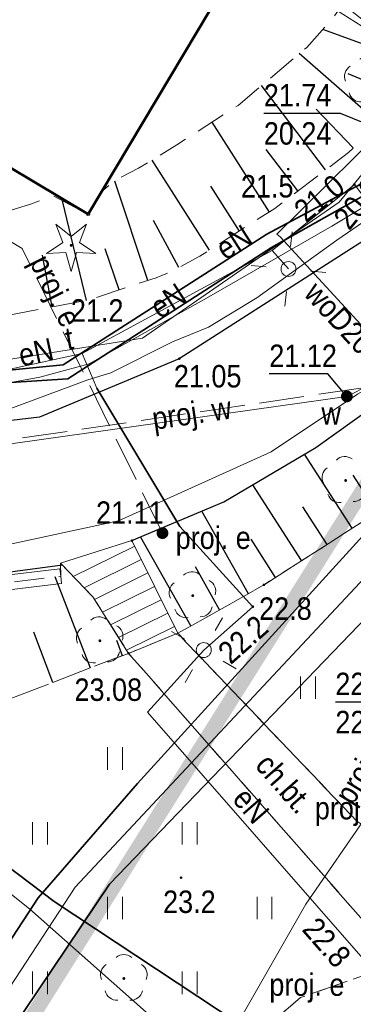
# Model space of a CAD drawing. Header units: metres. Extents: x 6530877 to 6534102, y 6042175 to 6045327.
# Tile 58 of 76: x 6533086 to 6533097, y 6044043 to 6044076. Entities that reach past the tile are written whole.
import ezdxf
from ezdxf.enums import TextEntityAlignment as Align

# ---------------------------------------------------------------- set-up
doc = ezdxf.new("R2010")
doc.units = ezdxf.units.M
doc.header["$MEASUREMENT"] = 0
doc.linetypes.add('1.0_0.5', pattern=[1.5, 1, -0.5])
doc.linetypes.add('1.5_0.5', pattern=[2, 1.5, -0.5])
doc.layers.get('0').update_dxf_attribs({"color": 2, "linetype": 'CONTINUOUS', "lineweight": 5})
for name, color, linetype in [('000 Inne (niezydentyfikowane)', 7, 'CONTINUOUS'), ('312-budynek ewidencyjny', 7, 'CONTINUOUS'), ('chodnik', 7, 'CONTINUOUS'), ('chodnik-Atr17', 7, 'CONTINUOUS'), ('drzewo iglaste', 7, 'CONTINUOUS'), ('drzewo liściaste', 7, 'CONTINUOUS'), ('elektroenergetyczne urządzenie techniczne - ob. projektowany', 7, 'CONTINUOUS'), ('elektroenergetyczne urządzenie techniczne - ob. projektowany-Atr17', 7, 'CONTINUOUS'), ('kanalizacyjne urządzenie techniczne - ob. projektowany-Atr17', 7, 'CONTINUOUS'), ('krawężnik', 7, 'CONTINUOUS'), ('latarnia', 7, 'CONTINUOUS'), ('obudowa ochronna przewodu', 7, 'CONTINUOUS'), ('ogrodzenie trwałe', 7, 'CONTINUOUS'), ('pikieta naturalna', 7, 'CONTINUOUS'), ('pikieta naturalna-Atr2', 7, 'CONTINUOUS'), ('pikieta sztuczna', 7, 'CONTINUOUS'), ('pikieta sztuczna-Atr2', 7, 'CONTINUOUS'), ('przewód ciepłowniczy', 7, 'CONTINUOUS'), ('przewód elektroenergetyczny podziemny', 7, 'CONTINUOUS'), ('przewód elektroenergetyczny podziemny - ob. projektowany', 7, 'CONTINUOUS'), ('przewód elektroenergetyczny podziemny - ob. projektowany-Atr1', 7, 'CONTINUOUS'), ('przewód elektroenergetyczny podziemny-Atr1', 7, 'CONTINUOUS'), ('przewód telekomunikacyjny podziemny', 7, 'CONTINUOUS'), ('przewód telekomunikacyjny podziemny-Atr1', 7, 'CONTINUOUS'), ('przewód wodociągowy', 7, 'CONTINUOUS'), ('przewód wodociągowy - ob. projektowany', 7, 'CONTINUOUS'), ('przewód wodociągowy - ob. projektowany-Atr1', 7, 'CONTINUOUS'), ('przewód wodociągowy-Atr1', 7, 'CONTINUOUS'), ('Punkt budynku', 7, 'CONTINUOUS'), ('rzędna', 7, 'CONTINUOUS'), ('rzędna-Atr2', 7, 'CONTINUOUS'), ('rzędna-Atr3', 7, 'CONTINUOUS'), ('schody w ciągu komunikacyjnym', 7, 'CONTINUOUS'), ('skarpa nieumocniona', 7, 'CONTINUOUS'), ('słup przewodów napowietrznych', 7, 'CONTINUOUS'), ('trawnik', 7, 'CONTINUOUS'), ('Zakres', 7, 'CONTINUOUS'), ('zasuwa lub zawór', 7, 'CONTINUOUS'), ('zasuwa lub zawór-Atr17', 7, 'CONTINUOUS'), ('ściana oporowa (linia)', 7, 'CONTINUOUS')]:
    doc.layers.add(name, color=color, linetype=linetype)
doc.styles.get("Standard").update_dxf_attribs({"font": 'Working1250', "width": 0.75})
doc.linetypes.add('902-500', pattern='A,3.75,0,[1,ksztalty.shx,S=0.5,R=0,X=0,Y=0],3.75', length=7.5)
doc.linetypes.add('otdn_500', pattern='A,5,0,[21,ksztalty.shx,S=0.5,R=0,X=-1,Y=0]', length=5)

# ---------------------------------------------------------------- blocks, each defined once
blk = doc.blocks.new('PUNKTBUD')
at = {"color": 0}
blk.add_circle((0, 0), 0.045, dxfattribs=at)
blk = doc.blocks.new('TU04')
at = {"color": 0, "linetype": 'Continuous', "lineweight": 13}
for p, q in [((0, 0), (0, 0.75)), ((0.5, 0), (0.5, 0.75))]:
    blk.add_line(p, q, dxfattribs=at)
blk = doc.blocks.new('OP021')
at = {"linetype": 'Continuous', "lineweight": 13}
h = blk.add_hatch(color=0, dxfattribs=at)
edge = h.paths.add_edge_path()
edge.add_arc((0, 0), 0.05, 0, 360)
at = {"color": 0, "linetype": 'Continuous', "lineweight": 13}
for centre, start, end in [((0, 0.4), 49.272, 130.728), ((-0.38, 0.124), 121.308, 202.548), ((0.38, 0.124), 337.452, 58.692), ((-0.235, -0.324), 193.221, 274.871), ((0.235, -0.324), 265.129, 346.779)]:
    blk.add_arc(centre, 0.4, start, end, dxfattribs=at)
blk = doc.blocks.new('PW01')
at = {"linetype": 'Continuous', "lineweight": 13}
h = blk.add_hatch(color=0, dxfattribs=at)
edge = h.paths.add_edge_path()
edge.add_arc((0, 0), 0.045, 0, 360)
blk = doc.blocks.new('SM01')
at = {"color": 0, "linetype": 'Continuous', "lineweight": 13}
for p, q in [((-0.53, 0.531), (-0.883, 0.884)), ((0.531, 0.531), (0.884, 0.884)), ((-0.53, -0.53), (-0.883, -0.883)), ((0.531, -0.53), (0.884, -0.883))]:
    blk.add_line(p, q, dxfattribs=at)
blk.add_circle((0, 0), 0.25, dxfattribs=at)
blk = doc.blocks.new('US15')
at = {"color": 0, "linetype": 'Continuous', "lineweight": 13}
blk.add_circle((0, 0), 0.25, dxfattribs=at)
blk = doc.blocks.new('US25')
at = {"linetype": 'Continuous', "lineweight": 0}
h = blk.add_hatch(color=0, dxfattribs=at)
edge = h.paths.add_edge_path()
edge.add_arc((0, 0), 0.2, 0, 360)
blk = doc.blocks.new('OP011')
at = {"linetype": 'Continuous', "lineweight": 13}
h = blk.add_hatch(color=0, dxfattribs=at)
edge = h.paths.add_edge_path()
edge.add_arc((0, 0), 0.05, 0, 360)
at = {"color": 0, "linetype": 'Continuous', "lineweight": 13}
for p, q in [((-0.283, 0.093), (-0.512, 0.706)), ((-0.512, 0.706), (0, 0.299)), ((0, 0.299), (0.512, 0.706)), ((0.512, 0.706), (0.283, 0.093)), ((-0.828, -0.268), (-0.283, 0.093)), ((0.283, 0.093), (0.828, -0.268)), ((-0.175, -0.24), (-0.828, -0.268)), ((0, -0.87), (-0.175, -0.24)), ((0.175, -0.24), (0, -0.87)), ((0.828, -0.268), (0.175, -0.24))]:
    blk.add_line(p, q, dxfattribs=at)

msp = doc.modelspace()

# ---------------------------------------------------------------- linework, layer by layer
at = {"layer": '000 Inne (niezydentyfikowane)', "color": 7, "linetype": 'Continuous', "lineweight": 25, "flags": 128}
for points in [[(6533098.8, 6044074.45), (6533095.92, 6044075.5)], [(6533097.8, 6044072.35), (6533095.13, 6044074.69)], [(6533098.39, 6044073.34), (6533096.76, 6044074.01)], [(6533096.01, 6044070.81), (6533093.87, 6044073.62)], [(6533096.93, 6044071.54), (6533095.7, 6044072.83)], [(6533094.13, 6044069.39), (6533092.22, 6044072.4)], [(6533095.08, 6044070.1), (6533094.02, 6044071.49)], [(6533092.13, 6044068.12), (6533090.21, 6044071.13)], [(6533090.07, 6044067.11), (6533088.97, 6044070.43)], [(6533093.13, 6044068.76), (6533092.17, 6044070.26)], [(6533088.02, 6044066.44), (6533087.22, 6044069.77)], [(6533091.11, 6044067.54), (6533090.26, 6044069.11)], [(6533089.11, 6044066.79), (6533088.65, 6044068.16)], [(6533086.88, 6044066.22), (6533086.55, 6044067.95)], [(6533096.9, 6044058.82), (6533095.31, 6044061.3)], [(6533097.73, 6044059.35), (6533096.93, 6044060.6)], [(6533095.21, 6044057.74), (6533093.58, 6044060.27)], [(6533096.06, 6044058.28), (6533095.25, 6044059.54)], [(6533093.43, 6044056.63), (6533091.87, 6044059.39)], [(6533091.51, 6044055.56), (6533089.83, 6044058.53)], [(6533094.34, 6044057.18), (6533093.52, 6044058.46)], [(6533092.47, 6044056.1), (6533091.66, 6044057.53)], [(6533088.15, 6044054.15), (6533086.98, 6044057.2)], [(6533086.9, 6044053.67), (6533086.26, 6044055.35)], [(6533089.22, 6044054.56), (6533089.03, 6044055.07)]]:
    msp.add_lwpolyline(points, dxfattribs=at)
at = {"layer": '312-budynek ewidencyjny', "color": 7, "linetype": 'Continuous', "lineweight": 50, "flags": 128}
for points in [[(6533093.97, 6044079.21), (6533088.08, 6044069.32)], [(6533088.08, 6044069.32), (6533084.47, 6044071.47)]]:
    msp.add_lwpolyline(points, dxfattribs=at)
at = {"layer": 'chodnik', "color": 7, "linetype": '1.0_0.5', "lineweight": 18, "flags": 128}
msp.add_lwpolyline([(6533091.07, 6044055.31), (6533089.43, 6044054.64), (6533098.5, 6044044.3), (6533098.65, 6044043.71), (6533101.1, 6044044.1), (6533101.66, 6044045.33), (6533102.43, 6044046.8), (6533101.42, 6044047.4), (6533100.74, 6044047.34), (6533099.98, 6044047.22), (6533097.06, 6044049.02)], close=True, dxfattribs=at)
at = {"layer": 'krawężnik', "color": 7, "linetype": 'Continuous', "lineweight": 25, "flags": 128}
for points in [[(6533103.16, 6044073.01), (6533097.43, 6044068.53), (6533091.12, 6044064.49), (6533086.45, 6044062.54), (6533080.06, 6044061.78), (6533076.25, 6044062.06), (6533072.5, 6044063), (6533069.5, 6044064.35)], [(6533087.22, 6044057.59), (6533080.72, 6044056.72), (6533077.91, 6044055.01), (6533072.22, 6044057.83), (6533071.53, 6044057.48), (6533069.07, 6044053.74), (6533061.15, 6044058.53), (6533052.81, 6044063.64), (6533054.75, 6044066.95), (6533054.6, 6044067.81), (6533046.72, 6044072.59)], [(6533089.54, 6044058.41), (6533092.61, 6044059.7), (6533095.68, 6044061.52), (6533099.67, 6044064.37), (6533101.64, 6044066.01)]]:
    msp.add_lwpolyline(points, dxfattribs=at)
at = {"layer": 'obudowa ochronna przewodu', "color": 7, "linetype": 'Continuous', "lineweight": 35, "flags": 128}
for points in [[(6533131.65, 6044089.53), (6533131.07, 6044088.6), (6533127.66, 6044088.33), (6533108.16, 6044065.73), (6533107.53, 6044065.63), (6533100.43, 6044071.52), (6533099.48, 6044071.18), (6533094.2, 6044068.21), (6533087.4, 6044063.82), (6533078.21, 6044063.23), (6533077.13, 6044063), (6533067.76, 6044055.89), (6533067.03, 6044055.36), (6533066.06, 6044055.83), (6533051, 6044064.84)], [(6533051.14, 6044065.15), (6533066.26, 6044056.01), (6533067.02, 6044055.77), (6533067.62, 6044056.07), (6533076.94, 6044063.28), (6533078.41, 6044063.42), (6533087.24, 6044064.29), (6533094.05, 6044068.65), (6533100.04, 6044071.85), (6533100.6, 6044071.73), (6533107.73, 6044065.8), (6533107.93, 6044065.91), (6533127.7, 6044088.63), (6533130.98, 6044088.82), (6533131.48, 6044089.63)], [(6533088.37, 6044063.51), (6533091.14, 6044058.88)], [(6533091.94, 6044054.75), (6533090.06, 6044052.67)]]:
    msp.add_lwpolyline(points, dxfattribs=at)
msp.add_lwpolyline([(6533086.41, 6044046.47), (6533082.63, 6044040.69), (6533079.57, 6044042.45), (6533066.5, 6044049.32), (6533058.16, 6044054.65), (6533057.02, 6044055.29), (6533056.24, 6044053.72), (6533065.51, 6044047.82), (6533068.89, 6044046.08), (6533079.32, 6044040.49), (6533083.08, 6044038.43), (6533088.79, 6044046.92), (6533098.83, 6044057.37), (6533110.01, 6044048.64), (6533103.74, 6044038.18), (6533105.25, 6044037.2), (6533112.45, 6044048.8), (6533098.38, 6044059.81), (6533089.72, 6044050.29)], close=True, dxfattribs=at)
at = {"layer": 'ogrodzenie trwałe', "color": 7, "linetype": '902-500', "lineweight": 35, "flags": 128}
for points in [[(6533086.94, 6044046.34), (6533076.35, 6044054.36)], [(6533086.94, 6044046.34), (6533097.23, 6044039.53), (6533099.64, 6044037.79)]]:
    msp.add_lwpolyline(points, dxfattribs=at)
at = {"layer": 'przewód ciepłowniczy', "color": 212, "linetype": 'Continuous', "lineweight": 18, "flags": 128}
msp.add_lwpolyline([(6533098.61, 6044058.56), (6533087.64, 6044046.82), (6533082.91, 6044039.59)], dxfattribs=at)
at = {"layer": 'przewód elektroenergetyczny podziemny', "color": 1, "linetype": 'Continuous', "lineweight": 18, "flags": 128}
for points in [[(6533121.98, 6044091.95), (6533121.41, 6044090.74), (6533120.99, 6044089.5), (6533119.54, 6044086.72), (6533119, 6044085.68), (6533115.89, 6044080.58), (6533115, 6044079), (6533114.49, 6044078.26), (6533112.19, 6044074.61), (6533110.67, 6044071.95), (6533108.68, 6044068.72), (6533106.83, 6044065.64), (6533103.2, 6044059.46), (6533102.27, 6044057.99), (6533100.88, 6044055.02), (6533100.19, 6044053.5), (6533097.5, 6044049.37), (6533095.35, 6044046.25), (6533093.26, 6044042.59)], [(6533131.65, 6044089.53), (6533131.07, 6044088.6), (6533127.66, 6044088.33), (6533108.16, 6044065.73), (6533107.53, 6044065.63), (6533100.43, 6044071.52), (6533099.48, 6044071.18), (6533094.2, 6044068.21), (6533087.4, 6044063.82), (6533078.21, 6044063.23), (6533077.13, 6044063), (6533067.76, 6044055.89), (6533067.03, 6044055.36), (6533066.06, 6044055.83), (6533051, 6044064.84)], [(6533051.14, 6044065.15), (6533066.26, 6044056.01), (6533067.02, 6044055.77), (6533067.62, 6044056.07), (6533076.94, 6044063.28), (6533078.41, 6044063.42), (6533087.24, 6044064.29), (6533094.05, 6044068.65), (6533100.04, 6044071.85), (6533100.6, 6044071.73), (6533107.73, 6044065.8), (6533107.93, 6044065.91), (6533127.7, 6044088.63), (6533130.98, 6044088.82), (6533131.48, 6044089.63)], [(6533079.85, 6044062.7), (6533083.47, 6044063.19), (6533084.27, 6044063.47), (6533086.46, 6044063.87), (6533088.11, 6044064.32), (6533092.03, 6044066.52), (6533096.22, 6044068.92), (6533098.18, 6044070.1), (6533100.03, 6044071.71), (6533102.01, 6044073.3), (6533102.27, 6044073.57)], [(6533085.37, 6044062.78), (6533088.07, 6044063.78), (6533088.84, 6044064.02), (6533090.89, 6044065.06), (6533092.1, 6044065.54), (6533093.71, 6044066.53), (6533096.38, 6044068.45), (6533098.67, 6044070.02), (6533101.6, 6044072.38), (6533102.67, 6044073.32)], [(6533104.85, 6044062.79), (6533100.82, 6044064.87), (6533097.81, 6044069.21), (6533096.97, 6044070.32), (6533094.22, 6044068.11)], [(6533087.88, 6044064.66), (6533094.22, 6044068.11)], [(6533094.22, 6044068.11), (6533094.77, 6044067.49)], [(6533066.56, 6044066.97), (6533070.55, 6044064.47), (6533075.51, 6044062.68), (6533078.41, 6044062.47), (6533082.93, 6044063.59), (6533087.88, 6044064.66)], [(6533126.45, 6044048.87), (6533125.7, 6044049.26), (6533121.57, 6044051.55), (6533117.17, 6044053.97), (6533114.98, 6044055.79), (6533112.28, 6044057.94), (6533109.87, 6044059.76), (6533106.28, 6044062.65), (6533104.91, 6044063.55), (6533104.18, 6044063.93), (6533103.14, 6044064.37), (6533102.04, 6044064.72), (6533101.16, 6044064.73), (6533100.54, 6044064.57), (6533099.55, 6044064.34), (6533098.37, 6044064.03), (6533097.07, 6044063.31), (6533094.19, 6044061.38), (6533089.09, 6044059.07), (6533082.26, 6044057.6), (6533080.12, 6044057.53), (6533071.77, 6044056.89)], [(6533087.88, 6044064.66), (6533088.37, 6044063.51), (6533091.14, 6044058.88), (6533093.58, 6044056.2), (6533091.94, 6044054.75), (6533090.06, 6044052.67), (6533097.58, 6044044.07), (6533098.13, 6044041.76)]]:
    msp.add_lwpolyline(points, dxfattribs=at)
at = {"layer": 'przewód elektroenergetyczny podziemny - ob. projektowany', "color": 1, "linetype": '1.5_0.5', "lineweight": 18, "flags": 128}
msp.add_lwpolyline([(6533090.56, 6044058.66), (6533085.87, 6044068.18), (6533083.4, 6044069.62)], dxfattribs=at)
at = {"layer": 'przewód telekomunikacyjny podziemny', "color": 30, "linetype": 'Continuous', "lineweight": 18, "flags": 128}
msp.add_lwpolyline([(6533105.39, 6044061.4), (6533105.36, 6044062.03), (6533104.42, 6044063.9), (6533104.12, 6044065.53), (6533103.36, 6044067.06), (6533099.17, 6044071.96), (6533098.51, 6044071.87), (6533097.98, 6044071.57), (6533096.46, 6044069.72), (6533089.89, 6044065.18), (6533081.14, 6044063.78), (6533077.72, 6044064.12), (6533077.12, 6044064.33), (6533076.64, 6044064), (6533078.31, 6044062.79), (6533078.41, 6044062.47)], dxfattribs=at)
at = {"layer": 'przewód wodociągowy', "color": 5, "linetype": 'Continuous', "lineweight": 18, "flags": 128}
for points in [[(6533021.52, 6044083.21), (6533065.24, 6044058.79), (6533096.72, 6044063.23), (6533097.46, 6044063.61)], [(6533099.24, 6044063.53), (6533098.08, 6044064.66), (6533094.49, 6044068.56), (6533094.38, 6044068.65), (6533099.53, 6044073.74), (6533099.57, 6044073.96), (6533095.6, 6044077.15), (6533095.49, 6044077.67)], [(6533073.82, 6044055.93), (6533086.12, 6044046.1), (6533095.96, 6044037.37), (6533115.27, 6044024.94), (6533124.73, 6044018.95), (6533164.97, 6043993.69), (6533201.21, 6043970.92), (6533240.39, 6043947.43), (6533243.06, 6043945.78)]]:
    msp.add_lwpolyline(points, dxfattribs=at)
at = {"layer": 'przewód wodociągowy - ob. projektowany', "color": 5, "linetype": '1.5_0.5', "lineweight": 18, "flags": 128}
for points in [[(6533099.63, 6044074.06), (6533099.24, 6044073.5), (6533100.9, 6044065.84), (6533101.41, 6044065.34), (6533100.55, 6044064.24), (6533098.48, 6044063.82), (6533097.87, 6044063.61), (6533079.93, 6044060.96), (6533071.06, 6044062.27), (6533026.71, 6044089.34)], [(6533095.99, 6044077.52), (6533095.49, 6044076.72), (6533099.63, 6044074.06), (6533101.43, 6044072.96), (6533101.96, 6044073.77)]]:
    msp.add_lwpolyline(points, dxfattribs=at)
at = {"layer": 'rzędna-Atr2', "color": 7, "flags": 128}
for points in [[(6533098.51, 6044071.87), (6533096.51, 6044072.69), (6533093.946, 6044072.69)], [(6533096.72, 6044063.23), (6533096.08, 6044063.98), (6533094.128, 6044063.98)], [(6533101.25, 6044048.49), (6533098.84, 6044053.01), (6533096.335, 6044053.01)]]:
    msp.add_lwpolyline(points, dxfattribs=at)
at = {"layer": 'schody w ciągu komunikacyjnym', "color": 7, "linetype": 'Continuous', "lineweight": 18, "flags": 128}
msp.add_lwpolyline([(6533087.15, 6044057.65), (6533088.23, 6044056.53), (6533089.43, 6044054.64), (6533091.07, 6044055.31), (6533089.54, 6044058.41)], close=True, dxfattribs=at)
for points in [[(6533089.632, 6044058.224), (6533087.575, 6044057.209)], [(6533089.853, 6044057.776), (6533087.939, 6044056.832)], [(6533090.074, 6044057.328), (6533088.284, 6044056.444)], [(6533090.295, 6044056.879), (6533088.554, 6044056.02)], [(6533090.517, 6044056.431), (6533088.824, 6044055.595)], [(6533090.738, 6044055.983), (6533089.093, 6044055.171)], [(6533090.959, 6044055.534), (6533089.363, 6044054.746)]]:
    msp.add_lwpolyline(points, dxfattribs=at)
at = {"layer": 'skarpa nieumocniona', "color": 7, "linetype": '1.0_0.5', "lineweight": 18, "flags": 128}
for points in [[(6533096.89, 6044076.77), (6533096.25, 6044075.87), (6533095.38, 6044074.9), (6533093.09, 6044072.96), (6533092.93, 6044072.86), (6533091.04, 6044071.64), (6533089.76, 6044070.86), (6533089.05, 6044070.5), (6533088.5, 6044070.06), (6533088.08, 6044069.32), (6533086.91, 6044069.93), (6533086.15, 6044069.66), (6533083.58, 6044068.87), (6533080.9, 6044068.13), (6533078.8, 6044067.61), (6533077.85, 6044067.63), (6533077.24, 6044067.7), (6533075.61, 6044067.89), (6533073.72, 6044068.39), (6533072.75, 6044068.79), (6533070.28, 6044070.22), (6533069.6, 6044070.61), (6533067.84, 6044071.8), (6533066.18, 6044068.98), (6533067.9, 6044067.56), (6533070.16, 6044066.35), (6533071.47, 6044065.82), (6533072.26, 6044065.63), (6533073.19, 6044065.39), (6533074.95, 6044065.13), (6533076.58, 6044065.01), (6533078.33, 6044065.04), (6533079.14, 6044065.05), (6533084.58, 6044065.79), (6533088.08, 6044066.45), (6533090.35, 6044067.2), (6533090.81, 6044067.38), (6533091.81, 6044067.92), (6533093.38, 6044068.92), (6533094.31, 6044069.51), (6533096.78, 6044071.39), (6533098.16, 6044072.7), (6533099.12, 6044075.33)], [(6533096.89, 6044076.77), (6533096.25, 6044075.87), (6533095.38, 6044074.9), (6533093.09, 6044072.96), (6533092.93, 6044072.86), (6533091.04, 6044071.64), (6533089.76, 6044070.86), (6533089.05, 6044070.5), (6533088.5, 6044070.06), (6533088.08, 6044069.32), (6533086.91, 6044069.93), (6533086.15, 6044069.66), (6533083.58, 6044068.87), (6533080.9, 6044068.13), (6533078.8, 6044067.61), (6533077.85, 6044067.63), (6533077.24, 6044067.7), (6533075.61, 6044067.89), (6533073.72, 6044068.39), (6533072.75, 6044068.79), (6533070.28, 6044070.22), (6533069.6, 6044070.61), (6533067.84, 6044071.8), (6533066.18, 6044068.98), (6533067.9, 6044067.56), (6533070.16, 6044066.35), (6533071.47, 6044065.82), (6533072.26, 6044065.63), (6533073.19, 6044065.39), (6533074.95, 6044065.13), (6533076.58, 6044065.01), (6533078.33, 6044065.04), (6533079.14, 6044065.05), (6533084.58, 6044065.79), (6533088.08, 6044066.45), (6533090.35, 6044067.2), (6533090.81, 6044067.38), (6533091.81, 6044067.92), (6533093.38, 6044068.92), (6533094.31, 6044069.51), (6533096.78, 6044071.39), (6533098.16, 6044072.7), (6533099.12, 6044075.33)], [(6533089.54, 6044058.41), (6533091.07, 6044055.31), (6533093.95, 6044056.93), (6533100.02, 6044060.82), (6533099.95, 6044062.6), (6533099.67, 6044064.37), (6533095.68, 6044061.52), (6533092.61, 6044059.7)], [(6533089.54, 6044058.41), (6533091.07, 6044055.31), (6533093.95, 6044056.93), (6533100.02, 6044060.82), (6533099.95, 6044062.6), (6533099.67, 6044064.37), (6533095.68, 6044061.52), (6533092.61, 6044059.7)], [(6533078.94, 6044041.84), (6533081.02, 6044048.77), (6533085.32, 6044053.07), (6533089.43, 6044054.64), (6533088.23, 6044056.53), (6533087.15, 6044057.65), (6533087.16, 6044057.22), (6533080.78, 6044056.46), (6533076.89, 6044054.03), (6533075.85, 6044052.6), (6533074.92, 6044050.56), (6533074.24, 6044048.09), (6533073.49, 6044043.23), (6533076.03, 6044035.4), (6533081.99, 6044034.1), (6533080.64, 6044031), (6533082.76, 6044029.77), (6533085.44, 6044033.14), (6533085.02, 6044037.58)], [(6533078.94, 6044041.84), (6533081.02, 6044048.77), (6533085.32, 6044053.07), (6533089.43, 6044054.64), (6533088.23, 6044056.53), (6533087.15, 6044057.65), (6533087.16, 6044057.22), (6533080.78, 6044056.46), (6533076.89, 6044054.03), (6533075.85, 6044052.6), (6533074.92, 6044050.56), (6533074.24, 6044048.09), (6533073.49, 6044043.23), (6533076.03, 6044035.4), (6533081.99, 6044034.1), (6533080.64, 6044031), (6533082.76, 6044029.77), (6533085.44, 6044033.14), (6533085.02, 6044037.58)], [(6533067.12, 6044009.15), (6533065.51, 6044008.58), (6533068.44, 6044001.55), (6533075.64, 6044008.32), (6533084.93, 6044019.45), (6533097.23, 6044039.53), (6533099.64, 6044037.79), (6533099.57, 6044038.56), (6533098.65, 6044043.71), (6533098.5, 6044044.3), (6533095.17, 6044043.13), (6533092.04, 6044040.45), (6533082.58, 6044025.26)], [(6533067.12, 6044009.15), (6533065.51, 6044008.58), (6533068.44, 6044001.55), (6533075.64, 6044008.32), (6533084.93, 6044019.45), (6533097.23, 6044039.53), (6533099.64, 6044037.79), (6533099.57, 6044038.56), (6533098.65, 6044043.71), (6533098.5, 6044044.3), (6533095.17, 6044043.13), (6533092.04, 6044040.45), (6533082.58, 6044025.26)]]:
    msp.add_lwpolyline(points, close=True, dxfattribs=at)
at = {"layer": 'trawnik', "color": 7, "linetype": '1.0_0.5', "lineweight": 18, "flags": 128}
for points in [[(6533097.3, 6044057.49), (6533100.02, 6044060.82), (6533093.95, 6044056.93), (6533091.07, 6044055.31), (6533097.06, 6044049.02), (6533097.73, 6044050.02), (6533100.72, 6044054.72)], [(6533067.12, 6044009.15), (6533082.58, 6044025.26), (6533092.04, 6044040.45), (6533095.17, 6044043.13), (6533098.5, 6044044.3), (6533089.43, 6044054.64), (6533085.32, 6044053.07), (6533081.02, 6044048.77), (6533078.94, 6044041.84), (6533085.02, 6044037.58), (6533085.44, 6044033.14), (6533082.76, 6044029.77), (6533080.86, 6044026.95), (6533071.57, 6044015.37)]]:
    msp.add_lwpolyline(points, close=True, dxfattribs=at)
at = {"layer": 'Zakres', "linetype": '1.0_0.5', "lineweight": 70, "const_width": 0.5}
msp.add_lwpolyline([(6532894.4047, 6044010.7263), (6532901.9047, 6044070.7963), (6532921.4247, 6044144.6363), (6532942.6547, 6044191.9663), (6533112.6947, 6044084.6963), (6533080.6444, 6044033.6409), (6533043.3034, 6044057.7488), (6532987.3747, 6043969.1763), (6532966.8747, 6043966.4363), (6532894.4047, 6044010.7263)], dxfattribs=at)
at = {"layer": 'ściana oporowa (linia)', "color": 0, "lineweight": 18}
for p, q in [((6533080.693, 6044056.7076), (6533087.1305, 6044057.4682)), ((6533087.1305, 6044057.4682), (6533087.16, 6044057.22))]:
    msp.add_line(p, q, dxfattribs=at)
at = {"layer": 'ściana oporowa (linia)', "color": 0, "linetype": 'otdn_500', "lineweight": 18}
for p, q in [((6533087.1895, 6044056.9717), (6533087.16, 6044057.22)), ((6533080.867, 6044056.2124), (6533087.1895, 6044056.9717))]:
    msp.add_line(p, q, dxfattribs=at)

# ---------------------------------------------------------------- block references
at = {"layer": 'drzewo iglaste', "color": 94, "linetype": 'Continuous', "lineweight": 18}
msp.add_blockref('OP011', (6533087.51, 6044068.28), dxfattribs=at)
at = {"layer": 'drzewo liściaste', "color": 94, "linetype": 'Continuous', "lineweight": 18}
for p in [(6533097.42, 6044073.8), (6533089.27, 6044043.77)]:
    msp.add_blockref('OP021', p, dxfattribs=at)
at = {"layer": 'drzewo liściaste', "color": 94, "linetype": 'Continuous', "lineweight": 18, "rotation": 3.882}
for p in [(6533096.68, 6044060.42), (6533091.57, 6044056.57), (6533088.47, 6044055.06)]:
    msp.add_blockref('OP021', p, dxfattribs=at)
at = {"layer": 'elektroenergetyczne urządzenie techniczne - ob. projektowany', "color": 1, "linetype": 'Continuous', "lineweight": 18}
msp.add_blockref('US25', (6533090.56, 6044058.66), dxfattribs=at)
at = {"layer": 'latarnia', "color": 7, "linetype": 'Continuous', "lineweight": 18}
for p, rotation in [((6533094.77, 6044067.49), 309.5509999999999), ((6533091.94, 6044054.75), 284.922)]:
    msp.add_blockref('SM01', p, dxfattribs=dict(at, rotation=rotation))
at = {"layer": 'pikieta naturalna', "color": 7, "linetype": 'Continuous', "lineweight": 13}
for p in [(6533094.76, 6044070.83), (6533089.16, 6044066.34), (6533093.95, 6044056.93), (6533091.18, 6044047.14)]:
    msp.add_blockref('PW01', p, dxfattribs=at)
at = {"layer": 'pikieta sztuczna', "color": 7, "linetype": 'Continuous', "lineweight": 13}
for p in [(6533091.12, 6044064.49), (6533089.54, 6044058.41), (6533089.43, 6044054.64)]:
    msp.add_blockref('PW01', p, dxfattribs=at)
at = {"layer": 'Punkt budynku', "color": 5, "linetype": 'Continuous', "lineweight": 18}
msp.add_blockref('PUNKTBUD', (6533088.08, 6044069.32), dxfattribs=at)
at = {"layer": 'rzędna', "color": 1, "linetype": 'Continuous', "lineweight": 18}
for p, rotation in [((6533096.97, 6044070.32), 38.78499999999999), ((6533093.58, 6044056.2), 221.475)]:
    msp.add_blockref('PW01', p, dxfattribs=dict(at, rotation=rotation))
at = {"layer": 'rzędna', "color": 5, "linetype": 'Continuous', "lineweight": 18}
msp.add_blockref('PW01', (6533096.72, 6044063.23), dxfattribs=at)
at = {"layer": 'słup przewodów napowietrznych', "color": 7, "linetype": 'Continuous', "lineweight": 18}
for p, rotation in [((6533094.77, 6044067.49), 309.5509999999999), ((6533091.94, 6044054.75), 284.922)]:
    msp.add_blockref('US15', p, dxfattribs=dict(at, rotation=rotation))
at = {"layer": 'trawnik', "color": 7, "linetype": 'Continuous', "lineweight": 18}
for p in [(6533095.169, 6044053.119), (6533088.719, 6044050.749), (6533086.219, 6044048.249), (6533091.219, 6044048.249), (6533088.719, 6044045.749), (6533093.719, 6044045.749), (6533086.219, 6044043.249), (6533091.219, 6044043.249)]:
    msp.add_blockref('TU04', p, dxfattribs=at)
at = {"layer": 'zasuwa lub zawór', "color": 5, "linetype": 'Continuous', "lineweight": 18}
msp.add_blockref('US25', (6533096.72, 6044063.23), dxfattribs=at)

# ---------------------------------------------------------------- texts
at = {"layer": 'chodnik-Atr17', "color": 7, "width": 0.9}
msp.add_text('ch.bt.', height=0.75, rotation=311.256, dxfattribs=at).set_placement((6533093.62, 6044050.87))
at = {"layer": 'elektroenergetyczne urządzenie techniczne - ob. projektowany-Atr17', "color": 1, "width": 0.9}
for p in [(6533091, 6044058.13), (6533094.13, 6044043.19)]:
    msp.add_text('proj. e', height=0.75, dxfattribs=at).set_placement(p)
at = {"layer": 'kanalizacyjne urządzenie techniczne - ob. projektowany-Atr17', "color": 34, "width": 0.9}
msp.add_text('proj. k', height=0.75, dxfattribs=at).set_placement((6533095.65, 6044049.09))
at = {"layer": 'pikieta naturalna-Atr2', "color": 7, "width": 0.9}
for s, p in [('21.5', (6533093.18, 6044069.88)), ('21.2', (6533087.5, 6044065.73)), ('23.2', (6533090.58, 6044045.96))]:
    msp.add_text(s, height=0.75, dxfattribs=at).set_placement(p)
msp.add_text('22.8', height=0.75, dxfattribs=at).set_placement((6533093.79, 6044056.51), align=Align.TOP_LEFT)
at = {"layer": 'pikieta sztuczna-Atr2', "color": 7, "width": 0.9}
for s, p in [('21.05', (6533090.94, 6044064.28)), ('21.11', (6533088.34, 6044059.72)), ('23.08', (6533087.62, 6044053.8))]:
    msp.add_text(s, height=0.75, dxfattribs=at).set_placement(p, align=Align.TOP_LEFT)
at = {"layer": 'przewód elektroenergetyczny podziemny - ob. projektowany-Atr1', "color": 1, "width": 0.9}
msp.add_text('proj. e', height=0.75, rotation=296.227, dxfattribs=at).set_placement((6533086.1, 6044067.72))
at = {"layer": 'przewód elektroenergetyczny podziemny-Atr1', "color": 1, "width": 0.9}
for rotation, p in [(32.628, (6533092.66, 6044067.76)), (32.845, (6533090.47, 6044065.8)), (12.198, (6533085.85, 6044064.22)), (311.158, (6533092.86, 6044049.74))]:
    msp.add_text('eN', height=0.75, rotation=rotation, dxfattribs=at).set_placement(p)
at = {"layer": 'przewód telekomunikacyjny podziemny-Atr1', "color": 30, "width": 0.9}
msp.add_text('t', height=0.75, rotation=9.091, dxfattribs=at).set_placement((6533087.38, 6044064.78))
at = {"layer": 'przewód wodociągowy - ob. projektowany-Atr1', "color": 5, "width": 0.9}
msp.add_text('proj. w', height=0.75, rotation=8.402, dxfattribs=at).set_placement((6533090.22, 6044062.48), align=Align.MIDDLE_LEFT)
msp.add_text('proj. w', height=0.75, rotation=58.316, dxfattribs=at).set_placement((6533096.91, 6044049.52))
at = {"layer": 'przewód wodociągowy-Atr1', "color": 5, "width": 0.9}
msp.add_text('woD20', height=0.75, rotation=-47.37, dxfattribs=at).set_placement((6533095.8, 6044067.14), align=Align.TOP_LEFT)
at = {"layer": 'rzędna-Atr2', "color": 30, "width": 0.9}
msp.add_text('21.74', height=0.75, dxfattribs=at).set_placement((6533093.946, 6044072.698), align=Align.BOTTOM_LEFT)
at = {"layer": 'rzędna-Atr2', "color": 1, "width": 0.9}
for s, rotation, p in [('21.0', 38.786, (6533095.35, 6044069.02)), ('22.2', 41.482, (6533092.84, 6044054.24)), ('22.8', -48.833, (6533095.19, 6044045.39))]:
    msp.add_text(s, height=0.75, rotation=rotation, dxfattribs=at).set_placement(p)
at = {"layer": 'rzędna-Atr2', "color": 30, "width": 0.9}
msp.add_text('20.68', height=0.75, rotation=50.592, dxfattribs=at).set_placement((6533096.8, 6044068.75))
at = {"layer": 'rzędna-Atr2', "color": 5, "width": 0.9}
msp.add_text('21.12', height=0.75, dxfattribs=at).set_placement((6533094.128, 6044063.988), align=Align.BOTTOM_LEFT)
at = {"layer": 'rzędna-Atr2', "color": 34, "width": 0.9}
msp.add_text('22.98', height=0.75, dxfattribs=at).set_placement((6533096.335, 6044053.018), align=Align.BOTTOM_LEFT)
at = {"layer": 'rzędna-Atr3', "color": 30, "width": 0.9}
msp.add_text('20.24', height=0.75, dxfattribs=at).set_placement((6533093.946, 6044071.423), align=Align.BOTTOM_LEFT)
at = {"layer": 'rzędna-Atr3', "color": 34, "width": 0.9}
msp.add_text('22.06', height=0.75, dxfattribs=at).set_placement((6533096.335, 6044051.742), align=Align.BOTTOM_LEFT)
at = {"layer": 'zasuwa lub zawór-Atr17', "color": 5, "width": 0.9}
msp.add_text('w', height=0.75, dxfattribs=at).set_placement((6533095.87, 6044062.29))

doc.saveas('drawing.dxf')
